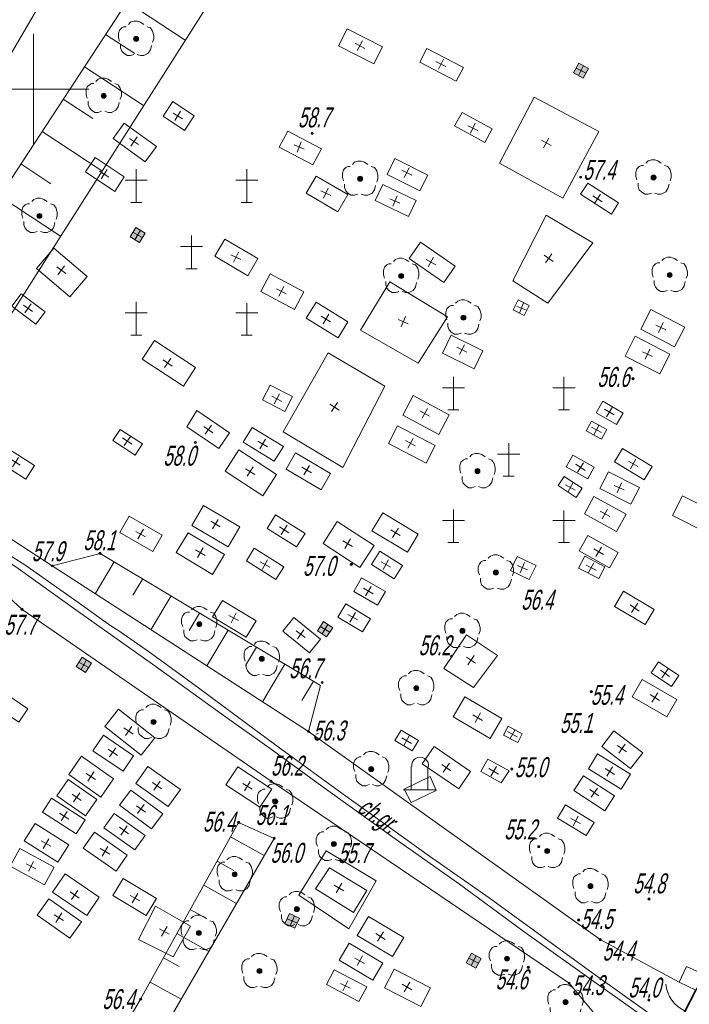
# Model space of a CAD drawing. Header units: millimetres. Extents: x 6567289036 to 6568990308, y 5976640423 to 5977332400.
# Tile 15 of 216: x 6567417412 to 6567447707, y 5976781057 to 5976825559. Entities that reach past the tile are written whole.
import ezdxf

# ---------------------------------------------------------------- set-up
doc = ezdxf.new("R2010")
doc.units = ezdxf.units.MM
doc.layers.add('0_PODKŁADANKI', color=7, linetype='Continuous')
doc.styles.get("Standard").update_dxf_attribs({"font": 'arial.ttf'})

# ---------------------------------------------------------------- blocks, each defined once
blk = doc.blocks.new('RTPW01')
at = {"linetype": 'Continuous', "lineweight": 13}
blk.add_hatch(color=0, dxfattribs=at).paths.add_polyline_path([(0, -0.1, 1), (0, 0.1, 1)])
at = {"color": 0, "linetype": 'Continuous', "lineweight": 13}
blk.add_circle((0, 0), 0.1, dxfattribs=at)
blk = doc.blocks.new('OBOO04_02')
at = {"color": 0, "linetype": 'Continuous', "lineweight": 18, "flags": 128}
for points in [[(-0.8, 0), (-0.8, 2.1)], [(0.7, 0), (0.7, 2.1)], [(-1.5, 0), (1.5, 0)]]:
    blk.add_lwpolyline(points, dxfattribs=at)
at = {"color": 0, "linetype": 'Continuous', "lineweight": 18}
blk.add_arc((0, 2.2), 0.758, 351.8699, 187.12502, dxfattribs=at)
blk = doc.blocks.new('OBOP02_01')
at = {"linetype": 'Continuous', "lineweight": 13}
blk.add_hatch(color=0, dxfattribs=at).paths.add_polyline_path([(0, -0.224, 1), (0, 0.224, 1)])
at = {"color": 0, "linetype": 'Continuous', "lineweight": 18, "flags": 128}
for points in [[(-0.9, 1.1), (-1.1, 1.1), (-1.3, 1), (-1.5, 0.8), (-1.6, 0.5), (-1.6, 0.1), (-1.5, -0.2)], [(0.7, 1.3), (0.4, 1.5), (0.1, 1.6), (-0.2, 1.6), (-0.5, 1.5), (-0.7, 1.3)], [(1.5, -0.3), (1.6, 0), (1.6, 0.3), (1.5, 0.7), (1.3, 1), (1, 1.1)], [(-1.4, -0.5), (-1.4, -0.8), (-1.3, -1.1), (-1.1, -1.3), (-0.8, -1.5), (-0.5, -1.5), (-0.2, -1.4)], [(0.1, -1.4), (0.4, -1.5), (0.7, -1.5), (1.1, -1.3), (1.3, -1), (1.4, -0.6)]]:
    blk.add_lwpolyline(points, dxfattribs=at)
at = {"color": 0, "linetype": 'Continuous', "lineweight": 13}
blk.add_circle((0, 0), 0.224, dxfattribs=at)
blk = doc.blocks.new('PTCM01')
at = {"color": 0, "linetype": 'Continuous', "lineweight": 18, "flags": 128}
for points in [[(-5, 6), (-5, 9)], [(5, 9), (5, 6)], [(-6, 8), (-4, 8)], [(4, 8), (6, 8)], [(-5.5, 6), (-4.5, 6)], [(4.5, 6), (5.5, 6)], [(0, 0), (0, 3)], [(-1, 2), (1, 2)], [(-0.5, 0), (0.5, 0)], [(-5, -3), (-5, -6)], [(5, -6), (5, -3.1)], [(-6, -4), (-4, -4)], [(4, -4), (6, -4)], [(-5.5, -6), (-4.5, -6)], [(4.5, -6), (5.5, -6)]]:
    blk.add_lwpolyline(points, dxfattribs=at)
blk = doc.blocks.new('MZSK01')
at = {"color": 0, "linetype": 'Continuous', "lineweight": 13, "flags": 128}
for points in [[(0.5, 0), (-0.5, 0)], [(0, 0.5), (0, -0.5)]]:
    blk.add_lwpolyline(points, dxfattribs=at)
blk = doc.blocks.new('SUUS22_1A')
at = {"linetype": 'Continuous', "lineweight": 18}
blk.add_hatch(color=7, dxfattribs=at).paths.add_polyline_path([(-0.5, 0.5), (0.5, 0.5), (0.5, -0.5), (-0.5, -0.5), (-0.5, 0.5)])
at = {"color": 0, "linetype": 'Continuous', "lineweight": 18, "flags": 128}
blk.add_lwpolyline([(-0.5, 0.5), (0.5, 0.5), (0.5, -0.5), (-0.5, -0.5), (-0.5, 0.5)], close=True, dxfattribs=at)
blk = doc.blocks.new('SUUS15_1A')
at = {"linetype": 'Continuous', "lineweight": 18}
blk.add_hatch(color=7, dxfattribs=at).paths.add_polyline_path([(-0.5, 0.5), (0.5, 0.5), (0.5, -0.5), (-0.5, -0.5), (-0.5, 0.5)])
at = {"color": 0, "linetype": 'Continuous', "lineweight": 18, "flags": 128}
blk.add_lwpolyline([(-0.5, 0.5), (0.5, 0.5), (0.5, -0.5), (-0.5, -0.5), (-0.5, 0.5)], close=True, dxfattribs=at)

msp = doc.modelspace()

# ---------------------------------------------------------------- linework, layer by layer
at = {"layer": '0_PODKŁADANKI', "lineweight": 18, "flags": 128}
for points in [[(6567410371.608453, 5976812691.29001), (6567421885.091619, 5976832346.199904)], [(6567445346.345362, 5976778312.753954), (6567442272.435857, 5976782010.34405), (6567428785.074029, 5976791136.330791), (6567417520.833447, 5976798904.013469), (6567411676.788518, 5976804294.809306), (6567409619.925402, 5976805744.64554), (6567410270.897792, 5976808062.740426), (6567412789.8621, 5976805626.392806), (6567415096.598403, 5976803330.338989), (6567418883.541139, 5976800873.613089), (6567430477.214281, 5976793388.169988), (6567443676.062587, 5976783981.965552), (6567447246.345362, 5976782052.753954)], [(6567418883.541139, 5976800873.613089), (6567421046.301636, 5976801437.245804), (6567431022.151524, 5976795469.014193), (6567430477.214281, 5976793388.169988)]]:
    msp.add_lwpolyline(points, dxfattribs=at)
for points in [[(6567412789.8621, 5976805626.392806), (6567410270.897792, 5976808062.740426), (6567425627.006076, 5976831500.492032), (6567427983.217584, 5976829480.823708)], [(6567441304.461321, 5976812740.391924), (6567439721.852652, 5976813755.528777), (6567441235.567173, 5976816722.035295), (6567443335.630843, 5976815477.490494)], [(6567420460.748652, 5976813947.721706), (6567418952.125243, 5976815225.803439), (6567418176.444987, 5976814310.205196), (6567419685.068397, 5976813032.123461)], [(6567428748.49177, 5976809044.574202), (6567429751.889246, 5976808521.86315), (6567429405.382013, 5976807856.706976), (6567428401.984537, 5976808379.418026)], [(6567435127.704515, 5976790173.447186), (6567434808.2514, 5976790782.432817), (6567435987.670292, 5976791358.24864), (6567436259.114306, 5976790722.01152)], [(6567419120.530118, 5976771964.790619), (6567417973.176315, 5976772878.558483), (6567422882.162301, 5976781287.441319), (6567427316.733034, 5976789278.709742), (6567428924.883486, 5976788556.479472), (6567424266.135868, 5976780502.794244)]]:
    msp.add_lwpolyline(points, close=True, dxfattribs=at)
at = {"layer": '0_PODKŁADANKI', "linetype": 'Continuous', "lineweight": 18, "flags": 128}
for points in [[(6567422259.15788, 5976826360.205964), (6567424895.489815, 5976824632.915764)], [(6567421300.097072, 5976824896.408721), (6567422627.696317, 5976824026.583061)], [(6567420341.036265, 5976823432.611479), (6567423015.101315, 5976821680.599035)], [(6567419381.975458, 5976821968.814235), (6567420728.44126, 5976821086.627454)], [(6567418422.914652, 5976820505.016993), (6567421134.712814, 5976818728.282308)], [(6567417463.853845, 5976819041.21975), (6567418829.186204, 5976818146.671846)], [(6567416504.793037, 5976817577.422506), (6567419254.324314, 5976815775.965578)], [(6567412806.345362, 5976811712.753954), (6567411686.345362, 5976809792.753954), (6567409796.345362, 5976806462.753954), (6567411756.345362, 5976805122.753954), (6567415726.345362, 5976802222.753954), (6567417116.345362, 5976801252.753954), (6567417646.345362, 5976800912.753954), (6567419886.345362, 5976799342.753954), (6567421536.345362, 5976798162.753954), (6567421946.345362, 5976797912.753954), (6567423386.345362, 5976796892.753954), (6567425566.345362, 5976795312.753954), (6567427676.345362, 5976793752.753954), (6567429226.345362, 5976792602.753954), (6567432046.345362, 5976790552.753954), (6567435946.345362, 5976787752.753954), (6567438646.345362, 5976785872.753954), (6567443356.345362, 5976782452.753954), (6567446196.345362, 5976780432.753954)], [(6567446586.345362, 5976779822.753954), (6567443596.345362, 5976781932.753954), (6567440176.345362, 5976784382.753954), (6567437306.345362, 5976786482.753954), (6567434396.345362, 5976788532.753954), (6567431086.345362, 5976790912.753954), (6567428746.345362, 5976792622.753954), (6567426726.345362, 5976794042.753954), (6567423416.345362, 5976796432.753954), (6567420056.345362, 5976798812.753954), (6567417236.345362, 5976800822.753954), (6567416506.345362, 5976801302.753954), (6567413166.345362, 5976803702.753954), (6567410626.345362, 5976805492.753954), (6567409366.345362, 5976806362.753954), (6567409536.345362, 5976806712.753954), (6567411006.345362, 5976809122.753954), (6567412356.345362, 5976811542.753954)], [(6567421689.912607, 5976801052.193965), (6567420830.874697, 5976799616.319187)], [(6567422977.134547, 5976800282.090289), (6567422534.45501, 5976799542.155095)], [(6567424264.356489, 5976799511.986611), (6567423352.67625, 5976797988.120616)], [(6567425551.578431, 5976798741.882935), (6567425082.57773, 5976797957.952131)], [(6567426838.800371, 5976797971.779258), (6567425874.477805, 5976796359.922044)], [(6567428126.022315, 5976797201.675581), (6567427630.700447, 5976796373.749169)], [(6567429413.244257, 5976796431.571904), (6567428396.279359, 5976794731.723473)], [(6567430700.466197, 5976795661.468228), (6567430178.823167, 5976794789.546206)], [(6567430926.345362, 5976793292.753954), (6567430806.345362, 5976793272.753954)], [(6567426952.254766, 5976788621.905769), (6567428474.184578, 5976787777.345801)], [(6567426345.726134, 5976787528.917655), (6567427096.954877, 5976787112.04053)], [(6567425739.1975, 5976786435.929541), (6567427222.182665, 5976785612.981009)], [(6567425132.668871, 5976785342.941425), (6567425864.425289, 5976784936.87002)], [(6567424526.140239, 5976784249.953311), (6567425970.180752, 5976783448.616218)], [(6567423919.611607, 5976783156.965197), (6567424631.895701, 5976782761.699511)], [(6567423313.082974, 5976782063.977082), (6567424718.178838, 5976781284.251429)]]:
    msp.add_lwpolyline(points, dxfattribs=at)
at = {"layer": '0_PODKŁADANKI', "linetype": 'Continuous', "lineweight": 13, "flags": 128}
for points in [[(6567418036.345362, 5976819922.753954), (6567418036.345362, 5976824922.753954)], [(6567415536.345362, 5976822422.753954), (6567420536.345362, 5976822422.753954)]]:
    msp.add_lwpolyline(points, dxfattribs=at)
at = {"layer": '0_PODKŁADANKI', "linetype": 'Continuous', "lineweight": 18, "flags": 128}
for points in [[(6567432228.2888, 5976825151.345003), (6567433826.942961, 5976824339.04255), (6567433432.839083, 5976823563.42529), (6567431834.184924, 5976824375.727743)], [(6567437485.50434, 5976823402.795787), (6567435831.361675, 5976824256.727501), (6567435510.257989, 5976823634.72073), (6567437164.400654, 5976822780.789016)], [(6567425313.657778, 5976821213.362352), (6567424343.763402, 5976821858.491253), (6567423900.70116, 5976821192.38627), (6567424870.595534, 5976820547.257366)], [(6567443614.062925, 5976820509.225189), (6567440681.026925, 5976822057.426003), (6567439115.677258, 5976819075.341459), (6567441986.321927, 5976817499.734355)], [(6567438790.895555, 5976820627.282089), (6567437425.697523, 5976821371.18577), (6567437090.761242, 5976820756.517011), (6567438455.95927, 5976820012.613329)], [(6567423596.744419, 5976819820.715429), (6567422146.151254, 5976820877.462713), (6567421645.657041, 5976820190.436119), (6567423096.250205, 5976819133.688835)], [(6567429541.980474, 5976820527.662854), (6567431061.990074, 5976819719.942679), (6567430677.202883, 5976818995.830244), (6567429157.193286, 5976819803.550419)], [(6567422143.114657, 5976818450.284551), (6567420821.990434, 5976819327.685149), (6567420390.465218, 5976818677.926743), (6567421711.589437, 5976817800.526144)], [(6567435870.568412, 5976818538.622072), (6567434388.746492, 5976819281.009415), (6567434030.405625, 5976818565.752943), (6567435512.227543, 5976817823.365601)], [(6567432263.865082, 5976817653.036031), (6567430819.934208, 5976818492.130243), (6567430367.737105, 5976817713.980013), (6567431811.667977, 5976816874.885799)], [(6567435344.711574, 5976817393.770532), (6567433842.841573, 5976818104.377003), (6567433500.68935, 5976817381.236728), (6567435002.559355, 5976816670.630258)], [(6567444508.516983, 5976817276.969493), (6567443114.028651, 5976818177.39216), (6567442788.560426, 5976817673.338161), (6567444183.048756, 5976816772.915494)], [(6567426697.768854, 5976815640.535801), (6567428189.687022, 5976814760.487025), (6567427732.423558, 5976813985.303095), (6567426240.505389, 5976814865.351871)], [(6567437112.571495, 5976814418.213585), (6567435544.718617, 5976815502.107658), (6567435032.922122, 5976814761.793978), (6567436600.774997, 5976813677.899904)], [(6567428738.728886, 5976814065.234494), (6567430266.929307, 5976813255.457466), (6567429845.533774, 5976812460.205428), (6567428317.333353, 5976813269.982458)], [(6567432835.611945, 5976811532.849136), (6567435446.723745, 5976810040.527115), (6567436764.815626, 5976812124.688566), (6567434160.518723, 5976813717.241737)], [(6567418563.219815, 5976812351.709683), (6567417477.244813, 5976813170.068409), (6567417055.968429, 5976812611.027971), (6567418141.943434, 5976811792.669247)], [(6567440460.518907, 5976812637.037437), (6567439971.305074, 5976812892.946902), (6567439739.547067, 5976812449.90263), (6567440228.7609, 5976812193.993165)], [(6567430819.041338, 5976812795.793714), (6567432264.3285, 5976811910.302517), (6567431820.271043, 5976811185.517737), (6567430374.983882, 5976812071.008935)], [(6567447497.09935, 5976811667.414828), (6567445970.135118, 5976812456.473875), (6567445511.056505, 5976811568.078225), (6567447038.020739, 5976810779.019181)], [(6567438371.79342, 5976810594.680828), (6567436926.601522, 5976811296.155466), (6567436533.603611, 5976810486.493411), (6567437978.795508, 5976809785.018775)], [(6567446831.900621, 5976810444.36464), (6567445256.758874, 5976811248.930939), (6567444801.874721, 5976810358.38032), (6567446377.016471, 5976809553.814018)], [(6567423504.380764, 5976811055.269123), (6567425373.290734, 5976809834.951085), (6567424826.56295, 5976808997.64067), (6567422957.652984, 5976810217.95871)], [(6567433934.607755, 5976808991.78261), (6567431372.437968, 5976810498.515066), (6567429337.567421, 5976806938.783627), (6567432025.471367, 5976805321.45345)], [(6567436845.046442, 5976807698.974014), (6567435212.882455, 5976808573.498378), (6567434740.597766, 5976807692.052308), (6567436372.761754, 5976806817.527946)], [(6567444716.315014, 5976807774.576766), (6567443790.641899, 5976808315.215717), (6567443488.042469, 5976807797.109952), (6567444413.715585, 5976807256.471)], [(6567426908.075053, 5976806885.523479), (6567425425.633098, 5976807892.786306), (6567424975.068103, 5976807164.82624), (6567426415.282458, 5976806176.673815)], [(6567427933.985194, 5976807133.301743), (6567429340.345833, 5976806265.644985), (6567428930.795512, 5976805601.816292), (6567427524.434872, 5976806469.47305)], [(6567436214.550586, 5976806318.160153), (6567434505.681183, 5976807199.049752), (6567434093.312006, 5976806399.079964), (6567435802.181411, 5976805518.190367)], [(6567443981.687945, 5976807033.930056), (6567443279.25951, 5976807420.114179), (6567443038.3727, 5976806981.966324), (6567443740.801134, 5976806595.782199)], [(6567421960.133537, 5976807041.661701), (6567422964.767632, 5976806382.105549), (6567422635.481286, 5976805880.537504), (6567421630.847194, 5976806540.093658)], [(6567418083.927179, 5976805416.021118), (6567416792.21113, 5976806232.590789), (6567416396.797077, 5976805607.092807), (6567417688.513127, 5976804790.523139)], [(6567427332.485243, 5976806117.654788), (6567429038.403194, 5976805001.585418), (6567428408.805048, 5976804039.241313), (6567426702.887098, 5976805155.310683)], [(6567431480.772563, 5976805051.619102), (6567429891.47488, 5976805976.268184), (6567429464.026807, 5976805241.565426), (6567431053.324489, 5976804316.916343)], [(6567443406.919247, 5976805334.367329), (6567442433.791095, 5976805880.006987), (6567442140.347488, 5976805356.661162), (6567443113.475638, 5976804811.021506)], [(6567446023.681561, 5976805357.358089), (6567444683.702087, 5976806176.94257), (6567444318.457338, 5976805579.785746), (6567445658.436811, 5976804760.201263)], [(6567442865.263769, 5976804378.258171), (6567442046.088305, 5976804917.191801), (6567441771.279198, 5976804499.483822), (6567442590.454666, 5976803960.550192)], [(6567445450.413586, 5976804418.732059), (6567444047.96771, 5976805128.262781), (6567443664.246052, 5976804369.805341), (6567445066.69193, 5976803660.274619)], [(6567444844.469069, 5976803217.078682), (6567443389.570911, 5976804008.748824), (6567442959.40435, 5976803218.206777), (6567444414.302509, 5976802426.536633)], [(6567449040.990395, 5976803216.090423), (6567447392.972681, 5976804043.901769), (6567446944.110394, 5976803150.300825), (6567448592.128105, 5976802322.489477)], [(6567425724.978434, 5976803604.978228), (6567427378.287149, 5976802637.339686), (6567426847.91101, 5976801731.13819), (6567425194.602294, 5976802698.77673)], [(6567422361.859248, 5976803115.10527), (6567423853.090775, 5976802264.892817), (6567423432.08952, 5976801526.476979), (6567421940.857995, 5976802376.689436)], [(6567430324.962099, 5976802341.272801), (6567428985.814484, 5976803178.910144), (6567428603.995629, 5976802568.488681), (6567429943.143243, 5976801730.851339)], [(6567435444.71768, 5976802299.70314), (6567433836.085718, 5976803273.455468), (6567433344.133733, 5976802460.754268), (6567434952.765694, 5976801487.001939)], [(6567433449.620225, 5976801796.932348), (6567431776.84026, 5976802880.732515), (6567431135.21417, 5976801890.421473), (6567432807.994132, 5976800806.621306)], [(6567425036.1604, 5976802369.972632), (6567426675.267263, 5976801381.762517), (6567426133.133482, 5976800482.545655), (6567424494.026621, 5976801470.755772)], [(6567444481.670204, 5976801480.274597), (6567443112.526917, 5976802245.807598), (6567442722.105248, 5976801547.54481), (6567444091.248534, 5976800782.011809)], [(6567429008.3023, 5976800262.712289), (6567427670.55222, 5976801106.300462), (6567428027.931741, 5976801673.027802), (6567429365.681818, 5976800829.439627)], [(6567434730.133393, 5976800887.841626), (6567433698.344491, 5976801534.30559), (6567433326.685686, 5976800941.119504), (6567434358.474589, 5976800294.655539)], [(6567440772.106608, 5976800883.397663), (6567439917.292803, 5976801294.673632), (6567439613.802227, 5976800663.885655), (6567440468.616032, 5976800252.609691)], [(6567443886.373949, 5976800827.473736), (6567442974.616055, 5976801305.958627), (6567442695.801598, 5976800774.674804), (6567443607.559495, 5976800296.189914)], [(6567433956.308236, 5976799711.356422), (6567432883.774017, 5976800328.383171), (6567432534.708371, 5976799721.626899), (6567433607.242591, 5976799104.60015)], [(6567446112.621909, 5976798904.31155), (6567444723.671131, 5976799727.369577), (6567444315.837991, 5976799039.131153), (6567445704.78877, 5976798216.073126)], [(6567427657.180576, 5976797649.824272), (6567426141.387371, 5976798570.527332), (6567426587.850298, 5976799305.558526), (6567428103.643502, 5976798384.85547)], [(6567433280.685097, 5976798485.391252), (6567432169.159499, 5976799158.466878), (6567431806.575356, 5976798559.690841), (6567432918.100954, 5976797886.615215)], [(6567429817.863523, 5976798537.465801), (6567431024.729418, 5976797563.246522), (6567430522.233627, 5976796940.753162), (6567429315.367734, 5976797914.972442)], [(6567439031.320854, 5976796823.426736), (6567437621.67158, 5976797751.245981), (6567436604.678117, 5976796237.132068), (6567437937.970818, 5976795382.279601)], [(6567447230.252034, 5976795920.880406), (6567446317.764739, 5976796538.23055), (6567445981.54948, 5976796041.280554), (6567446894.036775, 5976795423.930408)], [(6567447136.909801, 5976794827.274839), (6567445575.25487, 5976795732.885617), (6567445123.764207, 5976794954.32529), (6567446685.419138, 5976794048.714516)], [(6567416484.062025, 5976795281.257078), (6567417779.780916, 5976794406.159362), (6567417376.806263, 5976793809.49243), (6567416081.087373, 5976794684.590146)], [(6567439230.506908, 5976793971.166155), (6567437551.003225, 5976794951.436243), (6567437021.713223, 5976794044.599932), (6567438701.216906, 5976793064.329846)], [(6567421877.439442, 5976794395.623917), (6567423520.93276, 5976793097.711545), (6567422901.165622, 5976792312.925782), (6567421257.672303, 5976793610.838154)], [(6567435450.679769, 5976792980.060205), (6567434671.981537, 5976793447.641532), (6567434388.847539, 5976792976.117258), (6567435167.54577, 5976792508.535934)], [(6567440150.621396, 5976793287.017475), (6567439504.166709, 5976793625.922547), (6567439295.225239, 5976793227.370844), (6567439941.679923, 5976792888.465773)], [(6567445597.830727, 5976792425.474735), (6567444287.477685, 5976793422.499673), (6567443742.502087, 5976792706.258375), (6567445052.855129, 5976791709.233438)], [(6567421204.347858, 5976793216.219282), (6567422568.937916, 5976792291.307767), (6567422092.036124, 5976791587.699438), (6567420727.446065, 5976792512.610953)], [(6567437273.047741, 5976790793.006419), (6567435622.024499, 5976791932.581732), (6567436161.671978, 5976792714.42609), (6567437812.695219, 5976791574.850775)], [(6567420208.212624, 5976792264.956228), (6567421663.335219, 5976791241.256267), (6567421087.94527, 5976790423.377052), (6567419632.822672, 5976791447.077015)], [(6567438587.681627, 5976792143.633524), (6567439556.345362, 5976791608.753954), (6567439197.788532, 5976791060.08256), (6567438273.345362, 5976791582.753954)], [(6567445040.161645, 5976791464.485009), (6567443560.246653, 5976792376.244308), (6567443140.620798, 5976791695.131879), (6567444620.535791, 5976790783.372576)], [(6567423216.104042, 5976791808.786418), (6567424680.530155, 5976790770.442989), (6567424131.046699, 5976789995.479809), (6567422666.620585, 5976791033.823237)], [(6567427281.019032, 5976791797.685966), (6567428812.460906, 5976790786.677536), (6567428272.540017, 5976789968.82337), (6567426741.098144, 5976790979.831801)], [(6567419603.661954, 5976791217.381018), (6567420906.569182, 5976790313.053949), (6567420393.392758, 5976789573.696147), (6567419090.485529, 5976790478.023217)], [(6567444325.522682, 5976790473.059238), (6567442926.946714, 5976791387.669106), (6567442489.094791, 5976790718.127699), (6567443887.67076, 5976789803.517833)], [(6567422442.759706, 5976790740.233377), (6567423885.808596, 5976789666.876716), (6567423378.513762, 5976788984.856221), (6567421935.464877, 5976790058.212881)], [(6567418854.742829, 5976790371.134473), (6567420373.256013, 5976789394.532806), (6567419967.565955, 5976788763.727306), (6567418449.052771, 5976789740.328973)], [(6567443396.642036, 5976789281.05118), (6567442102.576683, 5976790067.714821), (6567441738.960694, 5976789469.564831), (6567443033.026049, 5976788682.901187)], [(6567421692.069136, 5976789688.083349), (6567423087.458231, 5976788691.288907), (6567422622.440508, 5976788040.321536), (6567421227.051414, 5976789037.115977)], [(6567418114.475813, 5976789232.318834), (6567419634.346247, 5976788262.810929), (6567419134.201344, 5976787478.747746), (6567417614.330908, 5976788448.255651)], [(6567420792.265494, 5976788834.081969), (6567422275.187637, 5976787798.142203), (6567421771.228515, 5976787076.737186), (6567420288.306371, 5976788112.676951)], [(6567417418.249116, 5976788096.832975), (6567418965.210305, 5976787254.346766), (6567418534.759638, 5976786463.959377), (6567416987.79845, 5976787306.445586)], [(6567432304.880774, 5976784463.130301), (6567430037.925549, 5976785989.74451), (6567431280.021513, 5976787992.634378), (6567433536.296815, 5976786640.760958)], [(6567431431.986165, 5976787227.705623), (6567433118.251461, 5976786197.006298), (6567432520.212903, 5976785206.829518), (6567430797.155923, 5976786275.637152)], [(6567419469.218671, 5976786953.786653), (6567421008.095955, 5976785900.830692), (6567420443.397454, 5976785075.533411), (6567418904.520172, 5976786128.48937)], [(6567422089.378526, 5976786746.877911), (6567423604.006038, 5976785839.712493), (6567423141.563882, 5976785067.606767), (6567421626.936368, 5976785974.772185)], [(6567418724.656619, 5976785820.119782), (6567420201.806167, 5976784790.157172), (6567419687.046745, 5976784051.90062), (6567418209.897198, 5976785081.863232)], [(6567423555.36415, 5976785495.030026), (6567425144.89214, 5976784592.76099), (6567424352.376499, 5976783201.677313), (6567422784.474021, 5976783982.751394)], [(6567433197.458107, 5976785025.381841), (6567434796.922514, 5976784070.190569), (6567434284.19897, 5976783211.636804), (6567432684.734561, 5976784166.828075)], [(6567433382.614377, 5976782148.668215), (6567431859.927005, 5976783051.468205), (6567432318.924767, 5976783825.626493), (6567433841.612138, 5976782922.826501)], [(6567435998.782856, 5976781801.595365), (6567434355.800663, 5976782643.871554), (6567433922.413426, 5976781798.486731), (6567435565.395618, 5976780956.210537)], [(6567447576.345362, 5976782772.753954), (6567448176.345362, 5976782492.753954), (6567448406.345362, 5976782392.753954), (6567448006.345362, 5976781702.753954), (6567447246.345362, 5976782052.753954)], [(6567432762.719474, 5976781177.904507), (6567431294.521563, 5976781957.703691), (6567431646.324314, 5976782620.074302), (6567433114.522223, 5976781840.275117)]]:
    msp.add_lwpolyline(points, close=True, dxfattribs=at)
at = {"layer": '0_PODKŁADANKI', "lineweight": 35, "flags": 128}
msp.add_lwpolyline([(6567446956.345362, 5976779672.753954), (6567448006.345362, 5976781702.753954)], dxfattribs=at)
at = {"layer": '0_PODKŁADANKI', "linetype": 'Continuous', "lineweight": 18}
msp.add_arc((6567448148.299788, 5976782123.331612), 1512.273809, 185.711821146, 245.2462258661, dxfattribs=at)
at = {"layer": '0_PODKŁADANKI'}
for p in [(6567422678.425631, 5976824691.679484), (6567442809.190587, 5976823256.911035), (6567421213.641806, 5976822119.645679), (6567430642.248266, 5976820425.193479), (6567432812.996455, 5976818371.667485), (6567446089.281012, 5976818424.91383), (6567418305.783645, 5976816688.148446), (6567422750.0275, 5976815829.736556), (6567434670.248698, 5976813976.563936), (6567446819.735053, 5976814019.647623), (6567437486.00532, 5976812092.90083), (6567445161.609648, 5976809332.778839), (6567425355.840858, 5976806450.877011), (6567438124.138238, 5976805157.47893), (6567421046.301636, 5976801437.245804), (6567418883.541139, 5976800873.613089), (6567438958.126069, 5976800569.112499), (6567417520.833447, 5976798904.013469), (6567425538.621264, 5976798233.284448), (6567431225.782756, 5976798009.695274), (6567437440.623912, 5976797932.300363), (6567428363.929217, 5976796673.417864), (6567436946.593065, 5976796792.858478), (6567420312.154518, 5976796401.892542), (6567435355.867355, 5976795346.26927), (6567423468.456217, 5976793818.733686), (6567430477.214281, 5976793388.169988), (6567443269.644755, 5976793381.774016), (6567433318.396239, 5976791686.231225), (6567439675.228066, 5976791696.669184), (6567428785.074029, 5976791136.330791), (6567428971.763214, 5976790225.424753), (6567427316.733034, 5976789278.709742), (6567428924.883486, 5976788556.479472), (6567431629.561377, 5976788302.290651), (6567441275.024372, 5976787987.548387), (6567427140.296825, 5976786933.008513), (6567443236.01267, 5976786397.983064), (6567445883.555114, 5976785816.769474), (6567429955.60025, 5976785358.841284), (6567429744.69966, 5976784828.81536), (6567425512.598969, 5976784281.019339), (6567443676.062587, 5976783981.965552), (6567439457.929507, 5976783118.358265), (6567437949.400489, 5976783031.860391), (6567428256.793316, 5976782560.428919), (6567442272.435857, 5976782010.34405), (6567422882.162301, 5976781287.441319), (6567442107.612717, 5976781155.907712), (6567445877.370493, 5976781250.148383)]:
    msp.add_point(p, dxfattribs=at)

# ---------------------------------------------------------------- block references
at = {"layer": '0_PODKŁADANKI', "linetype": 'Continuous', "xscale": 500, "yscale": 500, "zscale": 500}
for name, p in [('OBOP02_01', (6567422678.425631, 5976824691.679484)), ('OBOP02_01', (6567421213.641806, 5976822119.645679)), ('RTPW01', (6567430642.248266, 5976820425.193479)), ('OBOP02_01', (6567432812.996455, 5976818371.667485)), ('OBOP02_01', (6567446089.281012, 5976818424.91383)), ('PTCM01', (6567425186.345362, 5976814302.753954)), ('RTPW01', (6567442786.345362, 5976818442.753953)), ('OBOP02_01', (6567418305.783645, 5976816688.148446)), ('OBOP02_01', (6567434670.248698, 5976813976.563936)), ('OBOP02_01', (6567446819.735053, 5976814019.647623)), ('OBOP02_01', (6567437486.00532, 5976812092.90083)), ('PTCM01', (6567439536.345362, 5976804922.753954)), ('RTPW01', (6567445161.609648, 5976809332.778839)), ('RTPW01', (6567425355.840858, 5976806450.877011)), ('OBOP02_01', (6567438124.138238, 5976805157.47893)), ('RTPW01', (6567421046.301636, 5976801437.245804)), ('OBOP02_01', (6567438958.126069, 5976800569.112499)), ('RTPW01', (6567418883.541139, 5976800873.613089)), ('RTPW01', (6567432416.345362, 5976800942.753953)), ('RTPW01', (6567438986.345362, 5976800512.753954)), ('RTPW01', (6567417520.833447, 5976798904.013469)), ('OBOP02_01', (6567425538.621264, 5976798233.284448)), ('OBOP02_01', (6567437440.623912, 5976797932.300363)), ('OBOP02_01', (6567428363.929217, 5976796673.417864)), ('RTPW01', (6567436946.593065, 5976796792.858478)), ('OBOP02_01', (6567435355.867355, 5976795346.26927)), ('RTPW01', (6567431096.345362, 5976795602.753954)), ('RTPW01', (6567443276.345362, 5976795182.753954)), ('OBOP02_01', (6567423468.456217, 5976793818.733686)), ('RTPW01', (6567430477.214281, 5976793388.169988)), ('RTPW01', (6567443269.644755, 5976793381.774016)), ('OBOP02_01', (6567433318.396239, 5976791686.231225)), ('OBOO04_02', (6567435526.345362, 5976790752.753954)), ('RTPW01', (6567439675.228066, 5976791696.669184)), ('RTPW01', (6567428785.074029, 5976791136.330791)), ('OBOP02_01', (6567428971.763214, 5976790225.424753)), ('RTPW01', (6567428906.345362, 5976790272.753954)), ('RTPW01', (6567427316.733034, 5976789278.709742)), ('OBOP02_01', (6567431629.561377, 5976788302.290651)), ('RTPW01', (6567428924.883486, 5976788556.479472)), ('OBOP02_01', (6567441275.024372, 5976787987.548387)), ('RTPW01', (6567431586.345362, 5976788232.753954)), ('RTPW01', (6567440896.345362, 5976788182.753954)), ('OBOP02_01', (6567427140.296825, 5976786933.008513)), ('OBOP02_01', (6567443236.01267, 5976786397.983064)), ('OBOP02_01', (6567429955.60025, 5976785358.841284)), ('RTPW01', (6567445883.555114, 5976785816.769474)), ('OBOP02_01', (6567425512.598969, 5976784281.019339)), ('RTPW01', (6567442696.345362, 5976784862.753954)), ('RTPW01', (6567443676.062587, 5976783981.965552)), ('OBOP02_01', (6567439457.929507, 5976783118.358265)), ('OBOP02_01', (6567428256.793316, 5976782560.428919)), ('RTPW01', (6567440426.345362, 5976782732.753954)), ('OBOP02_01', (6567442107.612717, 5976781155.907712)), ('RTPW01', (6567442272.435857, 5976782010.34405)), ('RTPW01', (6567422882.162301, 5976781287.441319)), ('RTPW01', (6567445877.370493, 5976781250.148383))]:
    msp.add_blockref(name, p, dxfattribs=at)
at = {"layer": '0_PODKŁADANKI', "linetype": 'Continuous'}
for name, p, xscale, yscale, zscale, rotation in [('MZSK01', (6567432806.345362, 5976824382.753954), 499.9999999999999, 499.9999999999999, 499.9999999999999, 331), ('MZSK01', (6567436466.345362, 5976823552.753954), 499.9999999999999, 499.9999999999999, 499.9999999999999, 333), ('SUUS22_1A', (6567442809.190587, 5976823256.911035), 499.9999999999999, 499.9999999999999, 499.9999999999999, 331), ('MZSK01', (6567442809.190587, 5976823256.911035), 500, 500, 500, 333.9999999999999), ('MZSK01', (6567424566.345362, 5976821212.753954), 500, 500, 500, 329), ('MZSK01', (6567437906.345362, 5976820662.753954), 500.0000000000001, 500.0000000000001, 500.0000000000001, 335), ('MZSK01', (6567422586.345362, 5976820052.753954), 500, 500, 500, 326), ('MZSK01', (6567430056.345362, 5976819802.753954), 499.9999999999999, 499.9999999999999, 499.9999999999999, 337), ('MZSK01', (6567441236.345362, 5976819992.753954), 499.9999999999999, 499.9999999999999, 499.9999999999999, 331), ('MZSK01', (6567421236.345362, 5976818582.753954), 499.9999999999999, 499.9999999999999, 499.9999999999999, 327), ('MZSK01', (6567434926.345364, 5976818642.753954), 499.9999999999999, 499.9999999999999, 499.9999999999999, 333), ('MZSK01', (6567431266.345362, 5976817712.753954), 500.0000000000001, 500.0000000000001, 500.0000000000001, 335), ('MZSK01', (6567443556.345362, 5976817462.753954), 499.9999999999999, 499.9999999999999, 499.9999999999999, 327), ('MZSK01', (6567434386.345364, 5976817362.753954), 499.9999999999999, 499.9999999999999, 499.9999999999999, 337), ('SUUS22_1A', (6567422750.0275, 5976815829.736556), 499.9999999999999, 499.9999999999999, 499.9999999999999, 328), ('MZSK01', (6567422750.0275, 5976815829.736556), 499.9999999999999, 499.9999999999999, 499.9999999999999, 331), ('MZSK01', (6567427196.345362, 5976814822.753954), 500, 500, 500, 333.9999999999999), ('MZSK01', (6567441346.345363, 5976814772.753956), 500, 500, 500, 325), ('MZSK01', (6567436016.345362, 5976814602.753954), 499.9999999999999, 499.9999999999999, 499.9999999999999, 331), ('MZSK01', (6567419296.345362, 5976814232.753955), 500, 500, 500, 323), ('MZSK01', (6567429246.345362, 5976813282.753954), 499.9999999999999, 499.9999999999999, 499.9999999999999, 333), ('MZSK01', (6567417786.345362, 5976812512.753954), 500.0000000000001, 500.0000000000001, 500.0000000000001, 324), ('MZSK01', (6567440116.345362, 5976812522.753956), 500.0000000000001, 500.0000000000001, 500.0000000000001, 338), ('MZSK01', (6567431266.345362, 5976812032.753954), 500, 500, 500, 329), ('MZSK01', (6567434766.345362, 5976811912.753954), 500, 500, 500, 336), ('MZSK01', (6567446416.345362, 5976811642.753954), 500.0000000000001, 500.0000000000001, 500.0000000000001, 335), ('MZSK01', (6567437416.345362, 5976810642.753954), 499.9999999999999, 499.9999999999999, 499.9999999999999, 333), ('MZSK01', (6567445816.345362, 5976810442.753953), 500, 500, 500, 336), ('MZSK01', (6567424106.345362, 5976810042.753954), 500, 500, 500, 325), ('MZSK01', (6567429046.345362, 5976808422.753954), 499.9999999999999, 499.9999999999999, 499.9999999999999, 333), ('MZSK01', (6567431656.345362, 5976808052.753954), 499.9999999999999, 499.9999999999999, 499.9999999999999, 327), ('MZSK01', (6567435736.345362, 5976807762.753954), 499.9999999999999, 499.9999999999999, 499.9999999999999, 331), ('MZSK01', (6567444086.345362, 5976807822.753954), 500, 500, 500, 329), ('MZSK01', (6567425946.345362, 5976807032.753954), 500, 500, 500, 326), ('MZSK01', (6567443506.345362, 5976807022.753956), 500.0000000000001, 500.0000000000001, 500.0000000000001, 332.0000000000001), ('MZSK01', (6567422276.345362, 5976806512.753954), 500, 500, 500, 325), ('MZSK01', (6567428406.345362, 5976806382.753954), 500, 500, 500, 329), ('MZSK01', (6567435086.345362, 5976806412.753954), 499.9999999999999, 499.9999999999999, 499.9999999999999, 331), ('MZSK01', (6567417226.345362, 5976805562.753954), 500, 500, 500, 326), ('MZSK01', (6567445166.345362, 5976805482.753955), 500, 500, 500, 329.9999999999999), ('MZSK01', (6567427836.345362, 5976805132.753954), 499.9999999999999, 499.9999999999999, 499.9999999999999, 328), ('MZSK01', (6567430396.345362, 5976805202.753954), 500, 500, 500, 329), ('MZSK01', (6567442786.345362, 5976805322.753954), 500, 500, 500, 326), ('MZSK01', (6567442324.594555, 5976804420.672031), 499.9999999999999, 499.9999999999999, 499.9999999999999, 331), ('MZSK01', (6567444536.345362, 5976804402.753954), 499.9999999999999, 499.9999999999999, 499.9999999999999, 337), ('MZSK01', (6567443886.345364, 5976803222.753954), 499.9999999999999, 499.9999999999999, 499.9999999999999, 331), ('MZSK01', (6567426266.345362, 5976802762.753954), 499.9999999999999, 499.9999999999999, 499.9999999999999, 328), ('MZSK01', (6567429376.345362, 5976802502.753954), 499.9999999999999, 499.9999999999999, 499.9999999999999, 328), ('MZSK01', (6567434416.345362, 5976802372.753954), 499.9999999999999, 499.9999999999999, 499.9999999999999, 328), ('MZSK01', (6567422886.345364, 5976802312.753954), 499.9999999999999, 499.9999999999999, 499.9999999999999, 331), ('MZSK01', (6567432246.345362, 5976801872.753954), 500, 500, 500, 329.9999999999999), ('MZSK01', (6567425586.345362, 5976801472.753954), 500, 500, 500, 329), ('MZSK01', (6567443606.345362, 5976801512.753954), 499.9999999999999, 499.9999999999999, 499.9999999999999, 328), ('MZSK01', (6567428506.345362, 5976800932.753954), 500, 500, 500, 329.9999999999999), ('MZSK01', (6567433976.345362, 5976800932.753954), 500, 500, 500, 329.9999999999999), ('MZSK01', (6567440156.345362, 5976800792.753954), 500, 500, 500, 336), ('MZSK01', (6567443266.345362, 5976800792.753954), 500.0000000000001, 500.0000000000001, 500.0000000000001, 332.0000000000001), ('MZSK01', (6567433186.345362, 5976799732.753955), 500, 500, 500, 329), ('MZSK01', (6567445236.345362, 5976798972.753954), 500, 500, 500, 326), ('MZSK01', (6567427096.345363, 5976798522.753956), 499.9999999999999, 499.9999999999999, 499.9999999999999, 333), ('MZSK01', (6567432476.345362, 5976798552.753954), 499.9999999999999, 499.9999999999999, 499.9999999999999, 331), ('SUUS15_1A', (6567431225.782756, 5976798009.695274), 500, 500, 500, 326), ('MZSK01', (6567431225.782756, 5976798009.695274), 500, 500, 500, 329), ('MZSK01', (6567430126.345362, 5976797782.753954), 500.0000000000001, 500.0000000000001, 500.0000000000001, 324), ('MZSK01', (6567437826.345362, 5976796612.753954), 500, 500, 500, 326), ('SUUS15_1A', (6567420312.154518, 5976796401.892542), 499.9999999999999, 499.9999999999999, 499.9999999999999, 328), ('MZSK01', (6567420312.154518, 5976796401.892542), 499.9999999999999, 499.9999999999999, 499.9999999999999, 331), ('MZSK01', (6567446606.345362, 5976796012.753954), 500, 500, 500, 325), ('MZSK01', (6567446146.345362, 5976794922.753954), 499.9999999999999, 499.9999999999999, 499.9999999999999, 328), ('MZSK01', (6567438136.345364, 5976794012.753954), 499.9999999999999, 499.9999999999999, 499.9999999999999, 331), ('MZSK01', (6567422336.345362, 5976793412.753954), 500, 500, 500, 325), ('MZSK01', (6567434916.345362, 5976792972.753954), 499.9999999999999, 499.9999999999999, 499.9999999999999, 331), ('MZSK01', (6567439706.345362, 5976793262.753954), 499.9999999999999, 499.9999999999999, 499.9999999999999, 331), ('MZSK01', (6567444656.345362, 5976792612.753954), 500, 500, 500, 325), ('MZSK01', (6567421626.345362, 5976792442.753953), 500, 500, 500, 325), ('MZSK01', (6567436716.345362, 5976791752.753954), 500, 500, 500, 325), ('MZSK01', (6567420626.345362, 5976791352.753954), 499.9999999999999, 499.9999999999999, 499.9999999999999, 327), ('MZSK01', (6567438856.345362, 5976791582.753954), 500, 500, 500, 329.9999999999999), ('MZSK01', (6567444106.345362, 5976791582.753954), 499.9999999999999, 499.9999999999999, 499.9999999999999, 328), ('MZSK01', (6567423626.345362, 5976790942.753953), 500, 500, 500, 325), ('MZSK01', (6567427716.345362, 5976790912.753954), 500, 500, 500, 329), ('MZSK01', (6567419986.345362, 5976790412.753954), 500, 500, 500, 325), ('MZSK01', (6567443406.345362, 5976790622.753954), 500.0000000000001, 500.0000000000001, 500.0000000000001, 324), ('MZSK01', (6567422896.345362, 5976789882.753954), 500.0000000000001, 500.0000000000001, 500.0000000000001, 324), ('MZSK01', (6567419426.345364, 5976789562.753954), 499.9999999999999, 499.9999999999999, 499.9999999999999, 328), ('MZSK01', (6567442566.345362, 5976789342.753954), 500, 500, 500, 333.9999999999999), ('MZSK01', (6567422126.345362, 5976788912.753954), 500, 500, 500, 325), ('MZSK01', (6567418606.345362, 5976788322.753954), 500, 500, 500, 329.9999999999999), ('MZSK01', (6567421276.345362, 5976787972.753954), 500, 500, 500, 329.9999999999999), ('MZSK01', (6567417926.345364, 5976787292.753954), 500.0000000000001, 500.0000000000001, 500.0000000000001, 332.0000000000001), ('MZSK01', (6567431856.345362, 5976786312.753954), 500, 500, 500, 329), ('MZSK01', (6567419896.345362, 5976786002.753954), 500, 500, 500, 325), ('MZSK01', (6567422626.345362, 5976785852.753954), 500, 500, 500, 329.9999999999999), ('MZSK01', (6567419186.345362, 5976784972.753954), 499.9999999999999, 499.9999999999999, 499.9999999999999, 328), ('SUUS15_1A', (6567429744.69966, 5976784828.81536), 500.0000000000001, 500.0000000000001, 500.0000000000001, 335), ('MZSK01', (6567429744.69966, 5976784828.81536), 499.9999999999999, 499.9999999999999, 499.9999999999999, 337), ('MZSK01', (6567423956.345362, 5976784352.753954), 499.9999999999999, 499.9999999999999, 499.9999999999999, 331), ('MZSK01', (6567433736.345362, 5976784122.753954), 499.9999999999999, 499.9999999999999, 499.9999999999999, 328), ('MZSK01', (6567432796.345362, 5976783022.753956), 499.9999999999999, 499.9999999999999, 499.9999999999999, 331), ('SUUS15_1A', (6567437949.400489, 5976783031.860391), 499.9999999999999, 499.9999999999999, 499.9999999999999, 331), ('MZSK01', (6567437949.400489, 5976783031.860391), 500.0000000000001, 500.0000000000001, 500.0000000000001, 332.0000000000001), ('MZSK01', (6567432146.345362, 5976781892.753954), 500, 500, 500, 333.9999999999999), ('MZSK01', (6567434936.345362, 5976781842.753954), 500, 500, 500, 329.9999999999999)]:
    msp.add_blockref(name, p, dxfattribs=dict(at, xscale=xscale, yscale=yscale, zscale=zscale, rotation=rotation))

# ---------------------------------------------------------------- texts
at = {"layer": '0_PODKŁADANKI', "lineweight": 18, "oblique": 15, "width": 0.59}
for s, p in [('58.7', (6567429996.345363, 5976820692.753953)), ('57.4', (6567442906.345362, 5976818322.753954)), ('56.6', (6567443546.345362, 5976808962.753954)), ('58.0', (6567423906.345362, 5976805402.753954)), ('58.1', (6567420286.345363, 5976801582.753954)), ('57.9', (6567417956.345363, 5976801082.753954)), ('57.0', (6567430226.345362, 5976800422.753954)), ('56.4', (6567440096.345362, 5976798892.753954)), ('57.7', (6567416716.345364, 5976797762.753954)), ('56.2', (6567435456.345362, 5976796832.753954)), ('56.7', (6567429596.345363, 5976795792.753954)), ('55.4', (6567443246.345362, 5976794592.753954)), ('55.1', (6567441846.345362, 5976793322.753954)), ('56.3', (6567430666.345362, 5976792982.753954)), ('56.2', (6567428776.345362, 5976791392.753954)), ('55.0', (6567439806.345362, 5976791322.753954)), ('56.4', (6567425696.345362, 5976788862.753954)), ('56.1', (6567428086.345362, 5976789162.753952)), ('55.2', (6567439326.345362, 5976788512.753954)), ('56.0', (6567428756.345362, 5976787452.753952)), ('55.7', (6567431806.345362, 5976787442.753953)), ('54.8', (6567445166.345363, 5976786072.753954)), ('54.5', (6567442776.345362, 5976784462.753954)), ('54.4', (6567443776.345362, 5976783032.753954)), ('54.6', (6567438936.345362, 5976781732.753954)), ('54.3', (6567442386.345364, 5976781472.753954)), ('54.0', (6567444946.345362, 5976781362.753954)), ('56.4', (6567421146.345362, 5976780842.753954))]:
    msp.add_text(s, height=900, dxfattribs=at).set_placement(p)
msp.add_text('ch.gr.', height=900, rotation=325.2999999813, dxfattribs=at).set_placement((6567432621.264566, 5976789784.463756))

doc.saveas('drawing.dxf')
